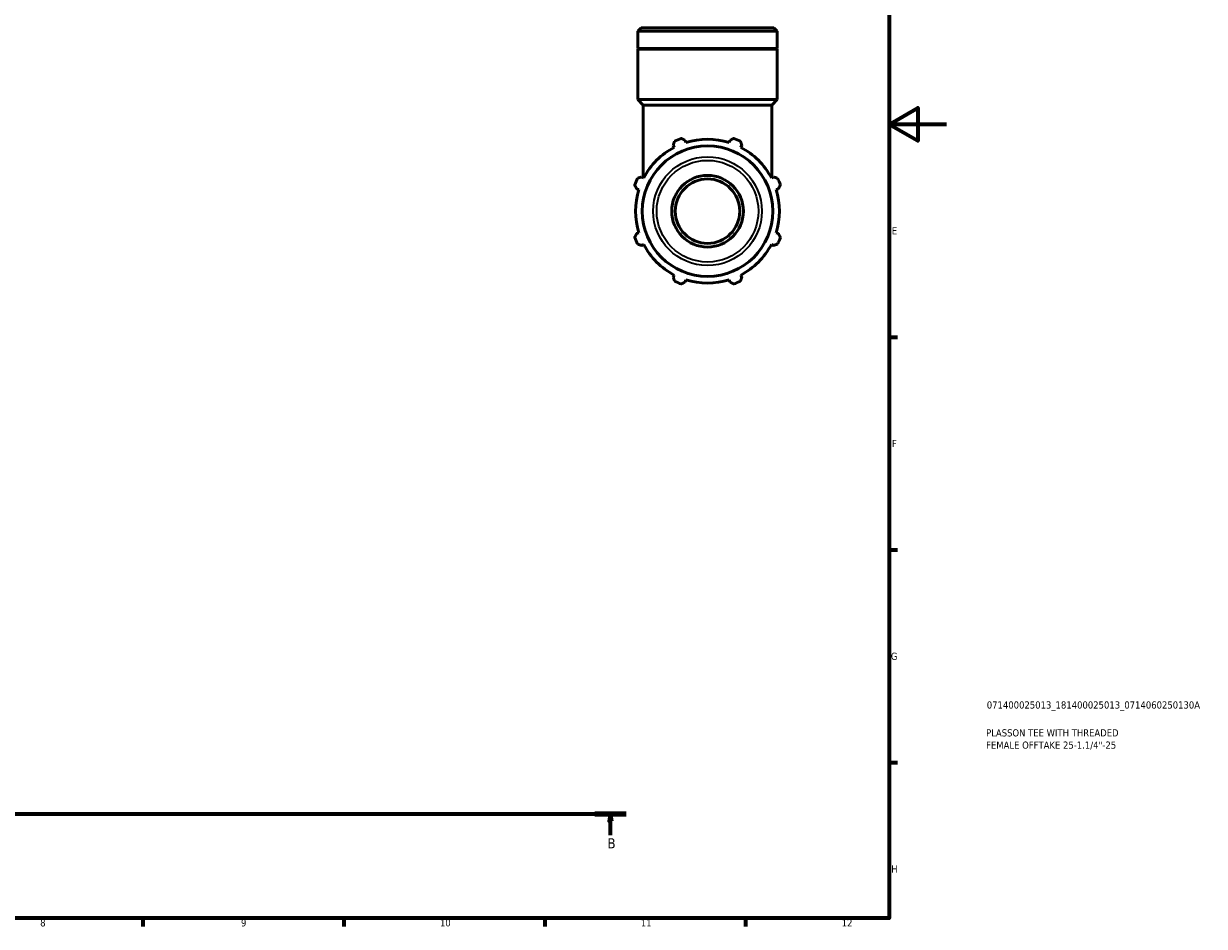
# Model space of a CAD drawing. Header units: millimetres. Extents: x 0 to 931, y 0 to 945.
# Tile 3 of 5: x 519 to 931, y 17 to 332. Entities that reach past the tile are written whole.
import ezdxf

# ---------------------------------------------------------------- set-up
doc = ezdxf.new("R2010")
doc.units = ezdxf.units.MM
doc.linetypes.add('CHAIN', pattern=[0.7087, 0.4724, -0.0591, 0.1181, -0.0591])
for name, color, linetype, lineweight in [('Border (ISO)', 7, 'Continuous', 70), ('Section Line (ISO)', 7, 'CHAIN', 70), ('Title (ISO)', 7, 'Continuous', 50), ('Visible (ISO)', 7, 'Continuous', 50), ('Visible Narrow (ISO)', 7, 'Continuous', 35)]:
    doc.layers.add(name, color=color, linetype=linetype, lineweight=lineweight)
doc.styles.add('Label Text (ISO)', font='tahoma.ttf')
doc.styles.add('Note Text (ISO)', font='tahoma.ttf')

# ---------------------------------------------------------------- blocks, each defined once
blk = doc.blocks.new('Borders Default Border')
at = {"layer": 'Border (ISO)'}
for p, q in [((821, 222.75), (823.9, 222.75)), ((821, 148.5), (823.9, 148.5)), ((821, 74.25), (823.9, 74.25)), ((560.67, 20), (560.67, 17.1)), ((630.75, 20), (630.75, 17.1)), ((700.83, 20), (700.83, 17.1)), ((770.92, 20), (770.92, 17.1))]:
    blk.add_line(p, q, dxfattribs=at)
at = {"layer": 'Border (ISO)', "flags": 128}
for points in [[(20, 20), (20, 574), (821, 574), (821, 20), (20, 20)], [(841, 297), (821, 297), (831, 302.77), (831, 291.23), (821, 297)]]:
    blk.add_lwpolyline(points, dxfattribs=at)
at = {"layer": 'Border (ISO)', "color": 232, "true_color": 0xca0064, "char_height": 2.5, "attachment_point": 7, "style": 'Note Text (ISO)'}
for s, insert in [('E', (821.94, 258.63)), ('F', (822, 184.38)), ('G', (821.61, 110.08)), ('H', (821.74, 35.88)), ('8', (524.81, 17.04)), ('9', (594.88, 17.05)), ('10', (664.29, 17.05)), ('11', (734.37, 17.1)), ('12', (804.46, 17.1))]:
    blk.add_mtext(s, dxfattribs=dict(at, insert=insert))
blk = doc.blocks.new('Title Blocks ISO')
at = {"layer": 'Title (ISO)', "color": 232, "true_color": 0xca0064, "style": 'Note Text (ISO)'}
for tag, p in [('PART_NUMBER_001', (34.08, 73.13)), ('DESCRIPTION_001', (33.84, 63.4)), ('DESCRIPTION_002', (33.84, 59.12))]:
    blk.add_attdef(tag, p, '', height=2.5, dxfattribs=at)
blk = doc.blocks.new('2dTransSection0')
at = {"layer": 'Section Line (ISO)', "linetype": 'CHAIN'}
blk.add_line((271.24, 56.35), (729.28, 56.35), dxfattribs=at)
at = {"layer": 'Section Line (ISO)', "linetype": 'Continuous', "lineweight": 140}
blk.add_line((718.32, 56.35), (729.28, 56.35), dxfattribs=at)
at = {"layer": 'Section Line (ISO)', "linetype": 'Continuous'}
for p, q in [((723.8, 56.35), (723.3, 53.85)), ((723.3, 53.85), (724.3, 53.85)), ((723.8, 53.85), (723.8, 56.35)), ((724.3, 53.85), (723.8, 56.35)), ((723.8, 48.93), (723.8, 53.85))]:
    blk.add_line(p, q, dxfattribs=at)
at = {"layer": 'Section Line (ISO)', "linetype": 'Continuous', "flags": 128}
blk.add_lwpolyline([(724.3, 53.85), (723.8, 56.35), (723.3, 53.85), (724.3, 53.85)], dxfattribs=at)
at = {"layer": 'Section Line (ISO)'}
blk.add_solid([(724.3, 53.85), (723.8, 56.35), (723.3, 53.85), (724.3, 53.85)], dxfattribs=at)
at = {"layer": 'Section Line (ISO)', "insert": (722.73, 44.35), "char_height": 3.5, "attachment_point": 7, "style": 'Label Text (ISO)'}
blk.add_mtext('B', dxfattribs=at)

msp = doc.modelspace()

# ---------------------------------------------------------------- linework, layer by layer
at = {"layer": 'Visible (ISO)'}
for p, q in [((734.464, 330.719), (733.296, 329.551)), ((734.464, 330.719), (780.817, 330.719)), ((780.817, 330.719), (781.986, 329.551)), ((733.296, 323.519), (733.296, 329.551)), ((781.986, 329.551), (733.296, 329.551)), ((781.986, 323.519), (781.986, 329.551)), ((781.986, 323.519), (733.296, 323.519)), ((733.596, 323.219), (733.296, 323.519)), ((781.986, 323.219), (733.296, 323.219)), ((733.296, 305.719), (733.296, 323.219)), ((781.686, 323.219), (781.986, 323.519)), ((781.986, 305.719), (781.986, 323.219)), ((781.986, 305.719), (733.296, 305.719)), ((735.243, 303.772), (733.296, 305.719)), ((780.038, 303.772), (781.986, 305.719)), ((780.038, 303.772), (735.243, 303.772)), ((735.243, 278.379), (735.243, 303.772)), ((780.038, 278.379), (780.038, 303.772)), ((745.672, 289.711), (746.046, 288.992)), ((750.09, 290.667), (749.847, 291.44)), ((765.435, 291.44), (765.192, 290.667)), ((769.235, 288.992), (769.609, 289.711)), ((735.368, 278.314), (734.65, 278.688)), ((780.632, 278.688), (779.914, 278.314)), ((732.921, 274.514), (733.693, 274.27)), ((781.589, 274.27), (782.361, 274.514)), ((733.693, 259.169), (732.921, 258.925)), ((782.361, 258.925), (781.589, 259.169)), ((734.65, 254.751), (735.368, 255.125)), ((779.914, 255.125), (780.632, 254.751)), ((746.046, 244.447), (745.672, 243.728)), ((769.609, 243.728), (769.235, 244.447)), ((749.847, 241.999), (750.09, 242.772)), ((765.192, 242.772), (765.435, 241.999))]:
    msp.add_line(p, q, dxfattribs=at)
for radius in [22.78, 12.5, 11.25]:
    msp.add_circle((757.641, 266.719), radius, dxfattribs=at)
for radius, start, end in [(25.11, 117.5, 152.5), (27, 109.79198, 115.20802), (25.11, 72.5, 107.5), (27, 64.79198, 70.20802), (25.11, 27.5, 62.5), (27, 154.79198, 160.20802), (27, 19.79198, 25.20802), (25.11, 162.5, 197.5), (25.11, 342.5, 17.5), (27, 199.79198, 205.20802), (27, 334.79198, 340.20802), (25.11, 207.5, 242.5), (25.11, 297.5, 332.5), (27, 244.79198, 250.20802), (25.11, 252.5, 287.5), (27, 289.79198, 295.20802)]:
    msp.add_arc((757.641, 266.719), radius, start, end, dxfattribs=at)
for points, weights in [([(745.672, 289.711), (745.902, 290.415), (746.141, 291.148)], [1.00286697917, 1.00184146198, 1]), ([(748.499, 292.125), (749.186, 291.775), (749.847, 291.44)], [1, 1.00184146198, 1.00286697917]), ([(765.435, 291.44), (766.095, 291.775), (766.783, 292.125)], [1.00286697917, 1.00184146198, 1]), ([(769.14, 291.148), (769.38, 290.415), (769.609, 289.711)], [1, 1.00184146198, 1.00286697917]), ([(733.212, 278.219), (733.946, 278.458), (734.65, 278.688)], [1, 1.00184146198, 1.00286697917]), ([(780.632, 278.688), (781.336, 278.458), (782.07, 278.219)], [1.00286697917, 1.00184146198, 1]), ([(732.921, 274.514), (732.585, 275.174), (732.236, 275.862)], [1.00286697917, 1.00184146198, 1]), ([(783.046, 275.862), (782.697, 275.174), (782.361, 274.514)], [1, 1.00184146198, 1.00286697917]), ([(732.236, 257.577), (732.585, 258.265), (732.921, 258.925)], [1, 1.00184146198, 1.00286697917]), ([(782.361, 258.925), (782.697, 258.265), (783.046, 257.577)], [1.00286697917, 1.00184146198, 1]), ([(734.65, 254.751), (733.946, 254.981), (733.212, 255.22)], [1.00286697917, 1.00184146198, 1]), ([(782.07, 255.22), (781.336, 254.981), (780.632, 254.751)], [1, 1.00184146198, 1.00286697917]), ([(746.141, 242.291), (745.902, 243.024), (745.672, 243.728)], [1, 1.00184146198, 1.00286697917]), ([(769.609, 243.728), (769.38, 243.024), (769.14, 242.291)], [1.00286697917, 1.00184146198, 1]), ([(749.847, 241.999), (749.186, 241.664), (748.499, 241.314)], [1.00286697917, 1.00184146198, 1]), ([(766.783, 241.314), (766.095, 241.664), (765.435, 241.999)], [1, 1.00184146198, 1.00286697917])]:
    msp.add_rational_spline(points, weights, degree=2, dxfattribs=at)
at = {"layer": 'Visible Narrow (ISO)'}
for radius in [18.96, 17.738]:
    msp.add_circle((757.641, 266.719), radius, dxfattribs=at)

# ---------------------------------------------------------------- block references
msp.add_blockref('Borders Default Border', (0, 0))
msp.add_blockref('Title Blocks ISO', (821, 20)).add_auto_attribs({'PART_NUMBER_001': '071400025013_181400025013_0714060250130A', 'DESCRIPTION_001': 'PLASSON TEE WITH THREADED', 'DESCRIPTION_002': 'FEMALE OFFTAKE 25-1.1/4"-25'})
at = {"layer": 'Section Line (ISO)'}
msp.add_blockref('2dTransSection0', (0, 0), dxfattribs=at)

doc.saveas('drawing.dxf')
